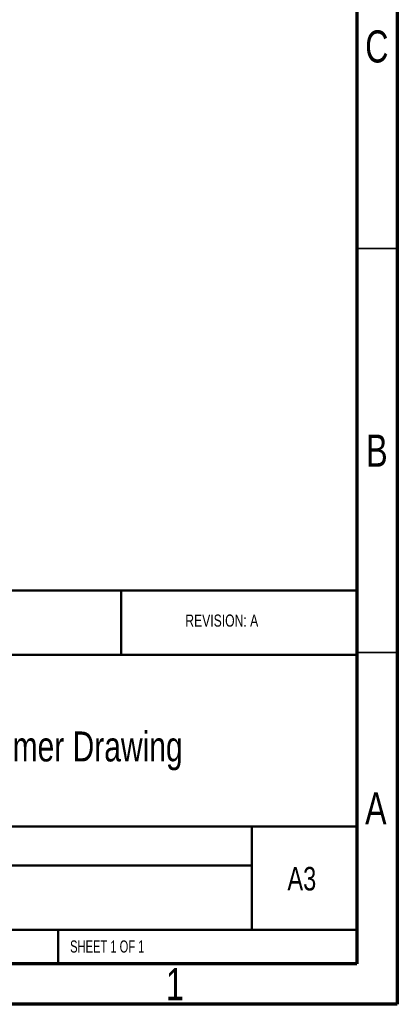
# Model space of a CAD drawing. Header units: millimetres. Extents: x 15 to 415, y 5 to 292.
# Tile 29 of 58: x 368 to 415, y 5 to 127. Entities that reach past the tile are written whole.
import ezdxf

# ---------------------------------------------------------------- set-up
doc = ezdxf.new("R2010")
doc.units = ezdxf.units.MM
doc.styles.add('SLDTEXTSTYLE0', font='TXT', dxfattribs={"width": 0.75})
doc.styles.add('SLDTEXTSTYLE2', font='TXT', dxfattribs={"width": 0.6875})

msp = doc.modelspace()

# ---------------------------------------------------------------- linework, layer by layer
at = {"color": 7, "linetype": 'Continuous', "lineweight": 70}
for p, q in [((415, 292), (415, 5)), ((410, 287), (410, 10)), ((410, 10), (20, 10)), ((415, 5), (15, 5))]:
    msp.add_line(p, q, dxfattribs=at)
at = {"color": 7, "linetype": 'Continuous', "lineweight": 35}
for p, q in [((410, 98.5), (415, 98.5)), ((410, 48.5), (415, 48.5))]:
    msp.add_line(p, q, dxfattribs=at)
at = {"color": 7, "linetype": 'Continuous', "lineweight": 50}
for p, q in [((230, 56.199398), (410, 56.199398)), ((380.8, 48.25), (380.8, 56.199398)), ((410, 48.25), (230, 48.25)), ((284.6, 27), (410, 27)), ((397, 14.25), (397, 27)), ((397, 22.182065), (328.8, 22.182065)), ((410, 14.198294), (328.8, 14.198294)), ((373, 10), (373, 14.25))]:
    msp.add_line(p, q, dxfattribs=at)

# ---------------------------------------------------------------- texts
at = {"color": 7, "linetype": 'Continuous', "lineweight": 0}
for s, insert, char_height, attachment_point, style in [('C', (412.458659, 125.475836), 3.96875, 2, 'SLDTEXTSTYLE0'), ('B', (412.470602, 75.475836), 3.96875, 2, 'SLDTEXTSTYLE0'), ('REVISION: A', (388.744367, 53.217477), 1.5, 1, 'SLDTEXTSTYLE0'), ('M-HPRING-DT Customer Drawing', (331.649142, 38.748681), 3.70416667, 1, 'SLDTEXTSTYLE0'), ('A', (412.339688, 31.225836), 3.96875, 2, 'SLDTEXTSTYLE0'), ('A3', (401.388728, 21.995528), 2.9104167, 1, 'SLDTEXTSTYLE0'), ('SHEET 1 OF 1', (374.478294, 12.900087), 1.5, 1, 'SLDTEXTSTYLE2'), ('1', (387.460037, 9.475836), 3.96875, 2, 'SLDTEXTSTYLE0')]:
    msp.add_mtext(s, dxfattribs=dict(at, insert=insert, char_height=char_height, attachment_point=attachment_point, style=style))

doc.saveas('drawing.dxf')
